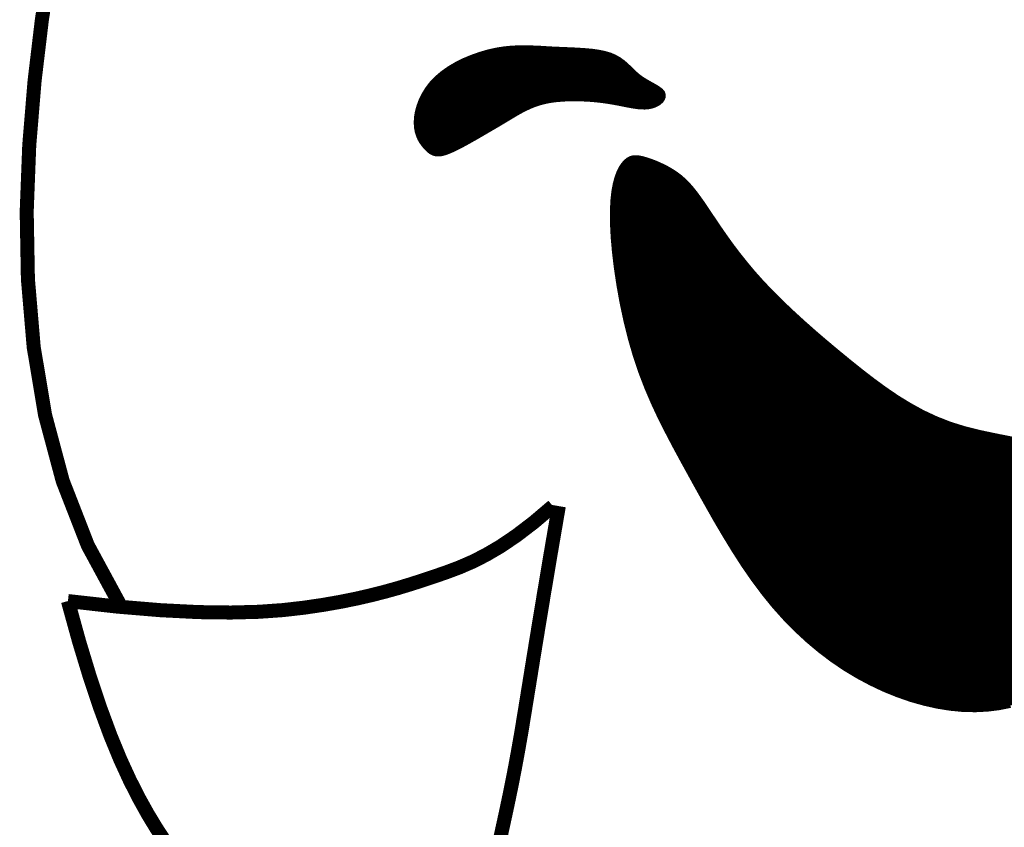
# Model space of a CAD drawing. Extents: x 0.5 to 9, y 11.5 to 22.5.
# Tile 150 of 157: x 7.532 to 7.693, y 13.318 to 13.451. Entities that reach past the tile are written whole.
import ezdxf

# ---------------------------------------------------------------- set-up
doc = ezdxf.new("R2010")
doc.units = 0
doc.header["$MEASUREMENT"] = 0
doc.layers.add('FACE', color=160, linetype='CONTINUOUS')

msp = doc.modelspace()

# ---------------------------------------------------------------- hatches: boundary and pattern name
at = {"layer": 'FACE', "linetype": 'Continuous'}
h = msp.add_hatch(dxfattribs=at)
h.set_pattern_fill('NET3', scale=0.001151, style=0)
h.set_pattern_definition([(0, (5.72862268, 10.7258508), (0, 0.000143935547), []), (60, (5.72862268, 10.7258508), (-0.00012465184, 7.19677734e-05), []), (120, (5.72862268, 10.7258508), (-0.00012465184, -7.19677734e-05), [])])
h.paths.add_polyline_path([(7.73442, 13.37691), (7.73546, 13.37742), (7.73633, 13.37766), (7.73703, 13.37766), (7.73758, 13.37747), (7.73799, 13.37711), (7.73829, 13.37661), (7.73848, 13.376), (7.73858, 13.37533), (7.73861, 13.37462), (7.73856, 13.37389), (7.73846, 13.37316), (7.7383, 13.37245), (7.7381, 13.37179), (7.73786, 13.37118), (7.73759, 13.37066), (7.73729, 13.37024), (7.73698, 13.36993), (7.73666, 13.36975), (7.73633, 13.36969), (7.736, 13.36975), (7.73567, 13.36992), (7.73534, 13.37022), (7.73501, 13.37064), (7.7347, 13.37117), (7.73441, 13.37181), (7.73415, 13.37254), (7.73394, 13.37333), (7.73381, 13.37413), (7.73377, 13.37493), (7.73385, 13.37568), (7.73406, 13.37635)])
h.paths.add_polyline_path([(7.59855, 13.42949), (7.59824, 13.42982), (7.59793, 13.4302), (7.59763, 13.43062), (7.59735, 13.43111), (7.59712, 13.43166), (7.59693, 13.43227), (7.59681, 13.43295), (7.59677, 13.4337), (7.59681, 13.43452), (7.59695, 13.4354), (7.5972, 13.43633), (7.59755, 13.43727), (7.59802, 13.43823), (7.5986, 13.43918), (7.59931, 13.4401), (7.60016, 13.44097), (7.60113, 13.44179), (7.60222, 13.44255), (7.60339, 13.44323), (7.60464, 13.44385), (7.60593, 13.44438), (7.60725, 13.44484), (7.60856, 13.44522), (7.60985, 13.44551), (7.61111, 13.44571), (7.61232, 13.44583), (7.61351, 13.44589), (7.61468, 13.44589), (7.61585, 13.44586), (7.61702, 13.44581), (7.61819, 13.44574), (7.61939, 13.44567), (7.62062, 13.44562), (7.62185, 13.44557), (7.62308, 13.44551), (7.62428, 13.44543), (7.62544, 13.44533), (7.62653, 13.44518), (7.62754, 13.44497), (7.62845, 13.44471), (7.62924, 13.44437), (7.62993, 13.44397), (7.63054, 13.44353), (7.63109, 13.44305), (7.63161, 13.44256), (7.63211, 13.44207), (7.63261, 13.4416), (7.63314, 13.44115), (7.6337, 13.44075), (7.63429, 13.44039), (7.63488, 13.44005), (7.63544, 13.43974), (7.63596, 13.43944), (7.63641, 13.43915), (7.63677, 13.43887), (7.63702, 13.43857), (7.63713, 13.43826), (7.63713, 13.43795), (7.63701, 13.43763), (7.6368, 13.43734), (7.6365, 13.43706), (7.63613, 13.43682), (7.63571, 13.43662), (7.63524, 13.43647), (7.63474, 13.43637), (7.63422, 13.43633), (7.63367, 13.43634), (7.6331, 13.43638), (7.63252, 13.43646), (7.63192, 13.43656), (7.63132, 13.43667), (7.63071, 13.43679), (7.63011, 13.43691), (7.62949, 13.43703), (7.62886, 13.43714), (7.62821, 13.43725), (7.62752, 13.43735), (7.6268, 13.43744), (7.62604, 13.43752), (7.62522, 13.43759), (7.62434, 13.43764), (7.62342, 13.43768), (7.62246, 13.43769), (7.62149, 13.43767), (7.62052, 13.43761), (7.61956, 13.43753), (7.61862, 13.4374), (7.61773, 13.43722), (7.61689, 13.437), (7.61609, 13.43674), (7.61535, 13.43644), (7.61464, 13.43611), (7.61396, 13.43577), (7.61331, 13.43541), (7.61268, 13.43504), (7.61207, 13.43467), (7.61147, 13.43431), (7.61087, 13.43395), (7.61027, 13.4336), (7.60967, 13.43324), (7.60905, 13.43288), (7.60841, 13.43251), (7.60775, 13.43212), (7.60706, 13.43172), (7.60634, 13.4313), (7.60559, 13.43088), (7.60484, 13.43046), (7.6041, 13.43006), (7.60337, 13.42968), (7.60268, 13.42935), (7.60204, 13.42907), (7.60146, 13.42885), (7.60095, 13.4287), (7.6005, 13.42863), (7.60011, 13.42863), (7.59976, 13.42869), (7.59944, 13.42881), (7.59914, 13.42898), (7.59884, 13.42921)])
edge = h.paths.add_edge_path()
edge.add_line((7.71881, 13.37668), (7.71151, 13.37831))
edge.add_line((7.71151, 13.37831), (7.70536, 13.3796))
edge.add_line((7.70536, 13.3796), (7.70021, 13.38062))
edge.add_line((7.70021, 13.38062), (7.6959, 13.38144))
edge.add_line((7.6959, 13.38144), (7.6923, 13.38214))
edge.add_line((7.6923, 13.38214), (7.68924, 13.38278))
edge.add_line((7.68924, 13.38278), (7.68658, 13.38344))
edge.add_line((7.68658, 13.38344), (7.68418, 13.38419))
edge.add_line((7.68418, 13.38419), (7.68189, 13.38509))
edge.add_line((7.68189, 13.38509), (7.67969, 13.38612))
edge.add_line((7.67969, 13.38612), (7.67756, 13.38729))
edge.add_line((7.67756, 13.38729), (7.67549, 13.38856))
edge.add_line((7.67549, 13.38856), (7.67348, 13.38993))
edge.add_line((7.67348, 13.38993), (7.6715, 13.39138))
edge.add_line((7.6715, 13.39138), (7.66954, 13.39289))
edge.add_line((7.66954, 13.39289), (7.6676, 13.39445))
edge.add_line((7.6676, 13.39445), (7.66566, 13.39604))
edge.add_line((7.66566, 13.39604), (7.66374, 13.39765))
edge.add_line((7.66374, 13.39765), (7.66184, 13.39928))
edge.add_line((7.66184, 13.39928), (7.66, 13.40091))
edge.add_line((7.66, 13.40091), (7.65821, 13.40255))
edge.add_line((7.65821, 13.40255), (7.6565, 13.40417))
edge.add_line((7.6565, 13.40417), (7.65488, 13.40579))
edge.add_line((7.65488, 13.40579), (7.65336, 13.40738))
edge.add_line((7.65336, 13.40738), (7.65197, 13.40893))
edge.add_line((7.65197, 13.40893), (7.65069, 13.41046))
edge.add_line((7.65069, 13.41046), (7.64951, 13.41193))
edge.add_line((7.64951, 13.41193), (7.64843, 13.41335))
edge.add_line((7.64843, 13.41335), (7.64744, 13.41472))
edge.add_line((7.64744, 13.41472), (7.64654, 13.41601))
edge.add_line((7.64654, 13.41601), (7.64571, 13.41723))
edge.add_line((7.64571, 13.41723), (7.64495, 13.41836))
edge.add_line((7.64495, 13.41836), (7.64425, 13.41941))
edge.add_line((7.64425, 13.41941), (7.6436, 13.42037))
edge.add_line((7.6436, 13.42037), (7.64298, 13.42125))
edge.add_line((7.64298, 13.42125), (7.64238, 13.42206))
edge.add_line((7.64238, 13.42206), (7.64179, 13.4228))
edge.add_line((7.64179, 13.4228), (7.6412, 13.42348))
edge.add_line((7.6412, 13.42348), (7.64058, 13.4241))
edge.add_line((7.64058, 13.4241), (7.63994, 13.42467))
edge.add_line((7.63994, 13.42467), (7.63925, 13.42519))
edge.add_line((7.63925, 13.42519), (7.63853, 13.42567))
edge.add_line((7.63853, 13.42567), (7.63779, 13.4261))
edge.add_line((7.63779, 13.4261), (7.63705, 13.42648))
edge.add_line((7.63705, 13.42648), (7.63631, 13.42682))
edge.add_line((7.63631, 13.42682), (7.63559, 13.42712))
edge.add_line((7.63559, 13.42712), (7.63491, 13.42737))
edge.add_line((7.63491, 13.42737), (7.63428, 13.42757))
edge.add_line((7.63428, 13.42757), (7.6337, 13.42773))
edge.add_line((7.6337, 13.42773), (7.63317, 13.42783))
edge.add_line((7.63317, 13.42783), (7.6327, 13.42787))
edge.add_line((7.6327, 13.42787), (7.63226, 13.42784))
edge.add_line((7.63226, 13.42784), (7.63184, 13.42772))
edge.add_line((7.63184, 13.42772), (7.63146, 13.4275))
edge.add_line((7.63146, 13.4275), (7.63108, 13.42719))
edge.add_line((7.63108, 13.42719), (7.63072, 13.42676))
edge.add_line((7.63072, 13.42676), (7.63036, 13.42621))
edge.add_line((7.63036, 13.42621), (7.63001, 13.42552))
edge.add_line((7.63001, 13.42552), (7.62969, 13.42467))
edge.add_line((7.62969, 13.42467), (7.62941, 13.42363))
edge.add_line((7.62941, 13.42363), (7.62918, 13.42239))
edge.add_line((7.62918, 13.42239), (7.62902, 13.42092))
edge.add_line((7.62902, 13.42092), (7.62894, 13.41921))
edge.add_line((7.62894, 13.41921), (7.62895, 13.41722))
edge.add_line((7.62895, 13.41722), (7.62906, 13.41497))
edge.add_line((7.62906, 13.41497), (7.62928, 13.41247))
edge.add_line((7.62928, 13.41247), (7.6296, 13.4098))
edge.add_line((7.6296, 13.4098), (7.63002, 13.407))
edge.add_line((7.63002, 13.407), (7.63054, 13.40412))
edge.add_line((7.63054, 13.40412), (7.63116, 13.40122))
edge.add_line((7.63116, 13.40122), (7.63187, 13.39835))
edge.add_line((7.63187, 13.39835), (7.63268, 13.39556))
edge.add_line((7.63268, 13.39556), (7.63357, 13.3929))
edge.add_line((7.63357, 13.3929), (7.63455, 13.39035))
edge.add_line((7.63455, 13.39035), (7.6356, 13.38788))
edge.add_line((7.6356, 13.38788), (7.63672, 13.38548))
edge.add_line((7.63672, 13.38548), (7.63791, 13.38312))
edge.add_line((7.63791, 13.38312), (7.63914, 13.38077))
edge.add_line((7.63914, 13.38077), (7.64042, 13.3784))
edge.add_line((7.64042, 13.3784), (7.64174, 13.376))
edge.add_line((7.64174, 13.376), (7.64309, 13.37355))
edge.add_line((7.64309, 13.37355), (7.64448, 13.37107))
edge.add_line((7.64448, 13.37107), (7.6459, 13.36856))
edge.add_line((7.6459, 13.36856), (7.64737, 13.36607))
edge.add_line((7.64737, 13.36607), (7.64888, 13.3636))
edge.add_line((7.64888, 13.3636), (7.65043, 13.36119))
edge.add_line((7.65043, 13.36119), (7.65205, 13.35885))
edge.add_line((7.65205, 13.35885), (7.65372, 13.35661))
edge.add_line((7.65372, 13.35661), (7.65544, 13.35449))
edge.add_line((7.65544, 13.35449), (7.65723, 13.35249))
edge.add_line((7.65723, 13.35249), (7.65908, 13.35061))
edge.add_line((7.65908, 13.35061), (7.66098, 13.34885))
edge.add_line((7.66098, 13.34885), (7.66293, 13.34722))
edge.add_line((7.66293, 13.34722), (7.66493, 13.3457))
edge.add_line((7.66493, 13.3457), (7.66698, 13.34431))
edge.add_line((7.66698, 13.34431), (7.66908, 13.34304))
edge.add_line((7.66908, 13.34304), (7.67123, 13.34189))
edge.add_line((7.67123, 13.34189), (7.6734, 13.34086))
edge.add_line((7.6734, 13.34086), (7.67559, 13.33997))
edge.add_line((7.67559, 13.33997), (7.67779, 13.3392))
edge.add_line((7.67779, 13.3392), (7.67999, 13.33858))
edge.add_line((7.67999, 13.33858), (7.68216, 13.33809))
edge.add_line((7.68216, 13.33809), (7.68429, 13.33775))
edge.add_line((7.68429, 13.33775), (7.68638, 13.33755))
edge.add_line((7.68638, 13.33755), (7.68842, 13.33751))
edge.add_line((7.68842, 13.33751), (7.69038, 13.33761))
edge.add_line((7.69038, 13.33761), (7.69229, 13.33785))
edge.add_line((7.69229, 13.33785), (7.69412, 13.33822))
edge.add_line((7.69412, 13.33822), (7.69589, 13.33873))
edge.add_line((7.69589, 13.33873), (7.69759, 13.33935))
edge.add_line((7.69759, 13.33935), (7.69922, 13.3401))
edge.add_line((7.69922, 13.3401), (7.70077, 13.34095))
edge.add_line((7.70077, 13.34095), (7.70225, 13.34192))
edge.add_line((7.70225, 13.34192), (7.70365, 13.34296))
edge.add_line((7.70365, 13.34296), (7.70497, 13.34409))
edge.add_line((7.70497, 13.34409), (7.7062, 13.34526))
edge.add_line((7.7062, 13.34526), (7.70736, 13.34648))
edge.add_line((7.70736, 13.34648), (7.70843, 13.34771))
edge.add_line((7.70843, 13.34771), (7.70941, 13.34895))
edge.add_line((7.70941, 13.34895), (7.7103, 13.35018))
edge.add_line((7.7103, 13.35018), (7.71111, 13.35137))
edge.add_line((7.71111, 13.35137), (7.71183, 13.35253))
edge.add_line((7.71183, 13.35253), (7.71247, 13.35364))
edge.add_line((7.71247, 13.35364), (7.71305, 13.3547))
edge.add_line((7.71305, 13.3547), (7.71357, 13.3557))
edge.add_line((7.71357, 13.3557), (7.71403, 13.35663))
edge.add_line((7.71403, 13.35663), (7.71445, 13.35749))
edge.add_line((7.71445, 13.35749), (7.71483, 13.35826))
edge.add_line((7.71483, 13.35826), (7.71518, 13.35895))
edge.add_line((7.71518, 13.35895), (7.7155, 13.35956))
edge.add_line((7.7155, 13.35956), (7.71579, 13.36012))
edge.add_line((7.71579, 13.36012), (7.71607, 13.36065))
edge.add_line((7.71607, 13.36065), (7.71633, 13.36117))
edge.add_line((7.71633, 13.36117), (7.71657, 13.3617))
edge.add_line((7.71657, 13.3617), (7.7168, 13.36225))
edge.add_line((7.7168, 13.36225), (7.71702, 13.36285))
edge.add_line((7.71702, 13.36285), (7.71723, 13.36351))
edge.add_line((7.71723, 13.36351), (7.71744, 13.36422))
edge.add_line((7.71744, 13.36422), (7.71764, 13.36497))
edge.add_line((7.71764, 13.36497), (7.71783, 13.36574))
edge.add_line((7.71783, 13.36574), (7.71802, 13.36652))
edge.add_line((7.71802, 13.36652), (7.7182, 13.36729))
edge.add_line((7.7182, 13.36729), (7.71838, 13.36803))
edge.add_line((7.71838, 13.36803), (7.71856, 13.36874))
edge.add_line((7.71856, 13.36874), (7.71873, 13.3694))
edge.add_line((7.71873, 13.3694), (7.71891, 13.37001))
edge.add_line((7.71891, 13.37001), (7.7191, 13.37059))
edge.add_line((7.7191, 13.37059), (7.71932, 13.37113))
edge.add_line((7.71932, 13.37113), (7.71957, 13.37164))
edge.add_line((7.71957, 13.37164), (7.71986, 13.37214))
edge.add_line((7.71986, 13.37214), (7.7202, 13.37262))
edge.add_line((7.7202, 13.37262), (7.7206, 13.3731))
edge.add_line((7.7206, 13.3731), (7.72106, 13.37357))
edge.add_line((7.72106, 13.37357), (7.72148, 13.37404))
edge.add_line((7.72148, 13.37404), (7.72179, 13.37451))
edge.add_line((7.72179, 13.37451), (7.72187, 13.37497))
edge.add_line((7.72187, 13.37497), (7.72163, 13.37542))
edge.add_line((7.72163, 13.37542), (7.72098, 13.37586))
edge.add_line((7.72098, 13.37586), (7.71982, 13.37628))
edge.add_line((7.71982, 13.37628), (7.71805, 13.37669))

# ---------------------------------------------------------------- linework, layer by layer
at = {"layer": 'FACE', "color": 7}
for points, const_width in [([(7.53685, 13.46035), (7.53532, 13.45065), (7.53411, 13.44053), (7.53324, 13.42999), (7.53282, 13.41911), (7.53302, 13.40803), (7.53397, 13.39689), (7.53582, 13.38581), (7.53873, 13.37493), (7.54284, 13.36438), (7.54831, 13.35429)], 0.0023), ([(7.6959, 13.38144), (7.6923, 13.38214), (7.68924, 13.38278), (7.68658, 13.38344), (7.68418, 13.38419), (7.68189, 13.38509), (7.67969, 13.38612), (7.67756, 13.38729), (7.67549, 13.38856), (7.67348, 13.38993), (7.6715, 13.39138), (7.66954, 13.39289), (7.6676, 13.39445), (7.66566, 13.39604), (7.66374, 13.39765), (7.66184, 13.39928), (7.66, 13.40091), (7.65821, 13.40255), (7.6565, 13.40417), (7.65488, 13.40579), (7.65336, 13.40738), (7.65197, 13.40893), (7.65069, 13.41046), (7.64951, 13.41193), (7.64843, 13.41335), (7.64744, 13.41472), (7.64654, 13.41601), (7.64571, 13.41723), (7.64495, 13.41836), (7.64425, 13.41941), (7.6436, 13.42037), (7.64298, 13.42125), (7.64238, 13.42206), (7.64179, 13.4228), (7.6412, 13.42348), (7.64058, 13.4241), (7.63994, 13.42467), (7.63925, 13.42519), (7.63853, 13.42567), (7.63779, 13.4261), (7.63705, 13.42648), (7.63631, 13.42682), (7.63559, 13.42712), (7.63491, 13.42737), (7.63428, 13.42757), (7.6337, 13.42773), (7.63317, 13.42783), (7.6327, 13.42787), (7.63226, 13.42784), (7.63184, 13.42772), (7.63146, 13.4275), (7.63108, 13.42719), (7.63072, 13.42676), (7.63036, 13.42621), (7.63001, 13.42552), (7.62969, 13.42467), (7.62941, 13.42363), (7.62918, 13.42239), (7.62902, 13.42092), (7.62894, 13.41921), (7.62895, 13.41722), (7.62906, 13.41497), (7.62928, 13.41247), (7.6296, 13.4098), (7.63002, 13.407), (7.63054, 13.40412), (7.63116, 13.40122), (7.63187, 13.39835), (7.63268, 13.39556), (7.63357, 13.3929), (7.63455, 13.39035), (7.6356, 13.38788), (7.63672, 13.38548), (7.63791, 13.38312), (7.63914, 13.38077), (7.64042, 13.3784), (7.64174, 13.376), (7.64309, 13.37355), (7.64448, 13.37107), (7.6459, 13.36856), (7.64737, 13.36607), (7.64888, 13.3636), (7.65043, 13.36119), (7.65205, 13.35885), (7.65372, 13.35661), (7.65544, 13.35449), (7.65723, 13.35249), (7.65908, 13.35061), (7.66098, 13.34885), (7.66293, 13.34722), (7.66493, 13.3457), (7.66698, 13.34431), (7.66908, 13.34304), (7.67123, 13.34189), (7.6734, 13.34086), (7.67559, 13.33997), (7.67779, 13.3392), (7.67999, 13.33858), (7.68216, 13.33809), (7.68429, 13.33775), (7.68638, 13.33755), (7.68842, 13.33751), (7.69038, 13.33761), (7.69229, 13.33785), (7.69412, 13.33822)], 0.000969), ([(7.53958, 13.35525), (7.54774, 13.35434), (7.55483, 13.35375), (7.56097, 13.35344), (7.56627, 13.35337), (7.57086, 13.35349), (7.57484, 13.35377), (7.57833, 13.35417), (7.58145, 13.35463), (7.5843, 13.35513), (7.58692, 13.35566), (7.58935, 13.35622), (7.59162, 13.3568), (7.59377, 13.3574), (7.59583, 13.35803), (7.59783, 13.35867), (7.5998, 13.35933), (7.60178, 13.36002), (7.6038, 13.36078), (7.60592, 13.3617), (7.60815, 13.36283), (7.61055, 13.36424), (7.61315, 13.366), (7.61599, 13.36817), (7.61911, 13.37082)], 0.0023), ([(7.62008, 13.37082), (7.61874, 13.363), (7.6176, 13.35621), (7.61663, 13.35033), (7.6158, 13.34524), (7.61509, 13.34084), (7.61447, 13.33702), (7.61392, 13.33366), (7.61339, 13.33064), (7.61288, 13.32787), (7.61238, 13.32531), (7.61189, 13.32291), (7.61141, 13.32065), (7.61094, 13.31849), (7.61048, 13.3164)], 0.0023), ([(7.53958, 13.35525), (7.54142, 13.34859), (7.5432, 13.34273), (7.54492, 13.33761), (7.54657, 13.33315), (7.54817, 13.32927), (7.54972, 13.3259), (7.55121, 13.32296), (7.55265, 13.32037), (7.55404, 13.31807), (7.55539, 13.316)], 0.0023)]:
    msp.add_lwpolyline(points, dxfattribs=dict(at, const_width=const_width))
at = {"layer": 'FACE', "color": 7, "const_width": 0.000969}
msp.add_lwpolyline([(7.59855, 13.42949), (7.59824, 13.42982), (7.59793, 13.4302), (7.59763, 13.43062), (7.59735, 13.43111), (7.59712, 13.43166), (7.59693, 13.43227), (7.59681, 13.43295), (7.59677, 13.4337), (7.59681, 13.43452), (7.59695, 13.4354), (7.5972, 13.43633), (7.59755, 13.43727), (7.59802, 13.43823), (7.5986, 13.43918), (7.59931, 13.4401), (7.60016, 13.44097), (7.60113, 13.44179), (7.60222, 13.44255), (7.60339, 13.44323), (7.60464, 13.44385), (7.60593, 13.44438), (7.60725, 13.44484), (7.60856, 13.44522), (7.60985, 13.44551), (7.61111, 13.44571), (7.61232, 13.44583), (7.61351, 13.44589), (7.61468, 13.44589), (7.61585, 13.44586), (7.61702, 13.44581), (7.61819, 13.44574), (7.61939, 13.44567), (7.62062, 13.44562), (7.62185, 13.44557), (7.62308, 13.44551), (7.62428, 13.44543), (7.62544, 13.44533), (7.62653, 13.44518), (7.62754, 13.44497), (7.62845, 13.44471), (7.62924, 13.44437), (7.62993, 13.44397), (7.63054, 13.44353), (7.63109, 13.44305), (7.63161, 13.44256), (7.63211, 13.44207), (7.63261, 13.4416), (7.63314, 13.44115), (7.6337, 13.44075), (7.63429, 13.44039), (7.63488, 13.44005), (7.63544, 13.43974), (7.63596, 13.43944), (7.63641, 13.43915), (7.63677, 13.43887), (7.63702, 13.43857), (7.63713, 13.43826), (7.63713, 13.43795), (7.63701, 13.43763), (7.6368, 13.43734), (7.6365, 13.43706), (7.63613, 13.43682), (7.63571, 13.43662), (7.63524, 13.43647), (7.63474, 13.43637), (7.63422, 13.43633), (7.63367, 13.43634), (7.6331, 13.43638), (7.63252, 13.43646), (7.63192, 13.43656), (7.63132, 13.43667), (7.63071, 13.43679), (7.63011, 13.43691), (7.62949, 13.43703), (7.62886, 13.43714), (7.62821, 13.43725), (7.62752, 13.43735), (7.6268, 13.43744), (7.62604, 13.43752), (7.62522, 13.43759), (7.62434, 13.43764), (7.62342, 13.43768), (7.62246, 13.43769), (7.62149, 13.43767), (7.62052, 13.43761), (7.61956, 13.43753), (7.61862, 13.4374), (7.61773, 13.43722), (7.61689, 13.437), (7.61609, 13.43674), (7.61535, 13.43644), (7.61464, 13.43611), (7.61396, 13.43577), (7.61331, 13.43541), (7.61268, 13.43504), (7.61207, 13.43467), (7.61147, 13.43431), (7.61087, 13.43395), (7.61027, 13.4336), (7.60967, 13.43324), (7.60905, 13.43288), (7.60841, 13.43251), (7.60775, 13.43212), (7.60706, 13.43172), (7.60634, 13.4313), (7.60559, 13.43088), (7.60484, 13.43046), (7.6041, 13.43006), (7.60337, 13.42968), (7.60268, 13.42935), (7.60204, 13.42907), (7.60146, 13.42885), (7.60095, 13.4287), (7.6005, 13.42863), (7.60011, 13.42863), (7.59976, 13.42869), (7.59944, 13.42881), (7.59914, 13.42898), (7.59884, 13.42921)], close=True, dxfattribs=at)

doc.saveas('drawing.dxf')
